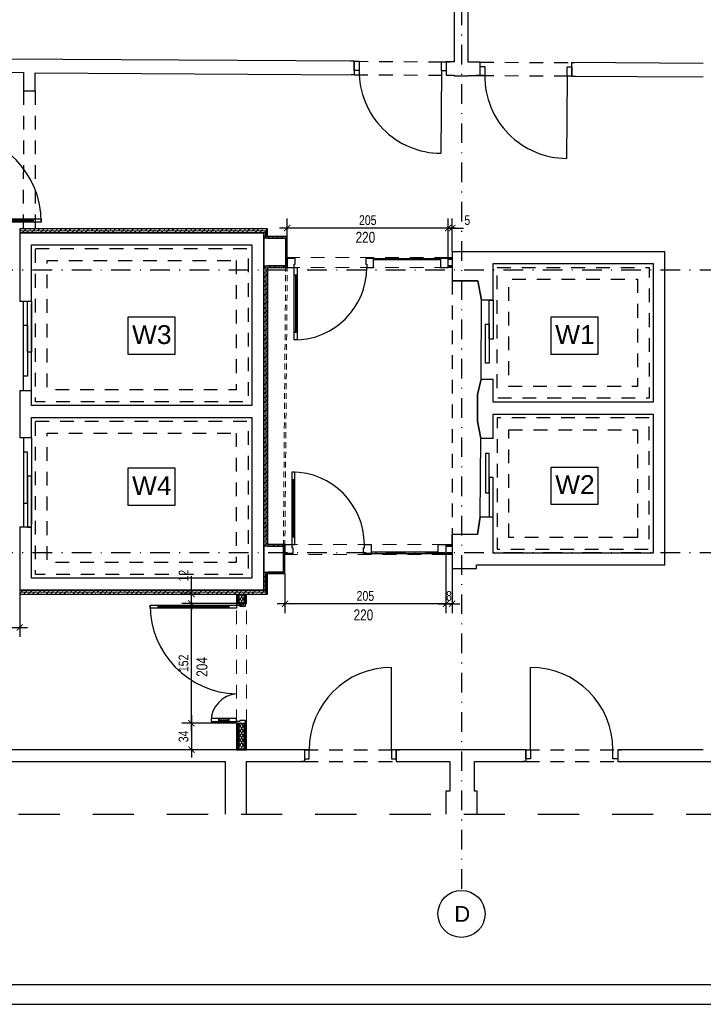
# Model space of a CAD drawing. Header units: metres. Extents: x 164 to 6782, y -994 to 2025.
# Tile 5 of 10: x 2467 to 3338, y -994 to 260. Entities that reach past the tile are written whole.
import ezdxf
from ezdxf.enums import TextEntityAlignment as Align

# ---------------------------------------------------------------- set-up
doc = ezdxf.new("R2010")
doc.units = ezdxf.units.M
doc.header["$LTSCALE"] = 50
doc.header["$MEASUREMENT"] = 0
for name, pattern in [('DO', [1, 0.5, -0.24, 0.02, -0.24]), ('DP', [0.63, 0.35, -0.28]), ('Przer. długie kreski', [0.25, 0.15, -0.1])]:
    doc.linetypes.add(name, pattern=pattern)
for name, color, linetype in [('BZ_lpd', 1, 'DP'), ('BZ_osd', 1, 'DO'), ('BZ_ram', 2, 'Continuous'), ('BZ_txs', 2, 'Continuous'), ('BZ_wym', 1, 'Continuous'), ('k3_projektowane sciany', 2, 'DP'), ('k3_sciany istn', 1, 'DP')]:
    doc.layers.add(name, color=color, linetype=linetype)
doc.styles.add('BIKTS', font='bikromsw.shx', dxfattribs={"width": 0.8})
doc.styles.add('BIKWYM', font='bikromsw.shx', dxfattribs={"width": 0.8})
doc.styles.add('GENERATED_STYLE_2', font='arial.ttf')
doc.dimstyles.new('BZ_KP_50', dxfattribs={"dimscale": 0.5, "dimtxt": 25, "dimasz": 16, "dimexe": 24, "dimexo": 0, "dimgap": 0, "dimtad": 0, "dimdec": 1, "dimrnd": 0.5, "dimzin": 9, "dimdsep": 46, "dimtxsty": 'BIKWYM', "dimblk": 'ARCHTICK', "dimblk1": 'ARCHTICK', "dimblk2": 'WYM-KP', "dimcen": 0, "dimdle": 20, "dimclrd": 256, "dimclre": 256, "dimclrt": 7, "dimadec": 0, "dimazin": 0, "dimtfac": 0.033333, "dimtdec": 1, "dimtmove": 0, "dimatfit": 3, "dimfxl": 1, "dimtvp": 0.8, "dimtfillclr": 256, "dimtolj": 1, "dimarcsym": 0})
pattern_1 = [(45, (-15383.2456, -4509.516), (-5.7024626, 5.7024626), []), (45, (-15377.543, -4509.516), (-5.7024626, 5.7024626), [4.0323, -2.0161])]
pattern_2 = [(60, (-15383.2456, -4509.5162), (-2.5980762, 1.5), []), (120, (-15383.2456, -4509.5162), (2.5980762, 1.5), [])]

# ---------------------------------------------------------------- blocks, each defined once
blk = doc.blocks.new('_ArchTick')
at = {"color": 0, "linetype": 'ByBlock', "const_width": 0.15}
blk.add_lwpolyline([(-0.5, -0.5), (0.5, 0.5)], dxfattribs=at)
blk = doc.blocks.new('*D295')
at = {"layer": 'BZ_wym', "lineweight": -2}
for p, q in [((3009.8, -420.8), (3009.8, -495.8)), ((2804.8, -445.3), (2804.8, -495.8)), ((3019.8, -483.8), (2794.8, -483.8))]:
    blk.add_line(p, q, dxfattribs=at)
at = {"layer": 'DEFPOINTS', "color": 0}
for p in [(3009.8, -420.8), (2804.8, -445.3), (2804.8, -483.8)]:
    blk.add_point(p, dxfattribs=at)
at = {"layer": 'BZ_wym', "lineweight": -2, "xscale": 8, "yscale": 8, "zscale": 8, "rotation": 180}
blk.add_blockref('_ArchTick', (2804.8, -483.8), dxfattribs=at)
at = {"layer": 'BZ_wym', "lineweight": -2, "xscale": 8, "yscale": 8, "zscale": 8}
blk.add_blockref('_ArchTick', (3009.8, -483.8), dxfattribs=at)
at = {"layer": 'BZ_wym', "color": 7, "insert": (2907.3, -473.8), "char_height": 12.5, "attachment_point": 5, "style": 'BIKWYM'}
blk.add_mtext('\\A1;205', dxfattribs=at)
blk = doc.blocks.new('WYM-KP')
blk.add_hatch(color=256).paths.add_polyline_path([(-3, 0, 1), (3, 0, 1)])
blk.add_circle((0, 0), 3)
blk = doc.blocks.new('*D296')
at = {"layer": 'BZ_wym', "lineweight": -2}
for p, q in [((3009.8, -420.8), (3009.8, -495.8)), ((3017.8, -438.9), (3017.8, -495.8)), ((2999.8, -483.8), (3027.8, -483.8))]:
    blk.add_line(p, q, dxfattribs=at)
at = {"layer": 'DEFPOINTS', "color": 0}
for p in [(3009.8, -420.8), (3017.8, -438.9), (3017.8, -483.8)]:
    blk.add_point(p, dxfattribs=at)
at = {"layer": 'BZ_wym', "lineweight": -2, "xscale": 8, "yscale": 8, "zscale": 8, "rotation": 180}
blk.add_blockref('_ArchTick', (3009.8, -483.8), dxfattribs=at)
at = {"layer": 'BZ_wym', "lineweight": -2, "xscale": 8, "yscale": 8, "zscale": 8}
blk.add_blockref('_ArchTick', (3017.8, -483.8), dxfattribs=at)
at = {"layer": 'BZ_wym', "color": 7, "insert": (3013.8, -473.8), "char_height": 12.5, "attachment_point": 5, "style": 'BIKWYM'}
blk.add_mtext('\\A1;8', dxfattribs=at)
blk = doc.blocks.new('*D297')
at = {"layer": 'BZ_wym', "lineweight": -2}
for p, q in [((2807.8, -42.8), (2807.8, 6.9)), ((3012.8, -42.8), (3012.8, 6.9)), ((3022.8, -5.1), (2797.8, -5.1))]:
    blk.add_line(p, q, dxfattribs=at)
at = {"layer": 'DEFPOINTS', "color": 0}
for p in [(2807.8, -5.1), (2807.8, -42.8), (3012.8, -42.8)]:
    blk.add_point(p, dxfattribs=at)
at = {"layer": 'BZ_wym', "lineweight": -2, "xscale": 8, "yscale": 8, "zscale": 8, "rotation": 180}
blk.add_blockref('_ArchTick', (2807.8, -5.1), dxfattribs=at)
at = {"layer": 'BZ_wym', "lineweight": -2, "xscale": 8, "yscale": 8, "zscale": 8}
blk.add_blockref('_ArchTick', (3012.8, -5.1), dxfattribs=at)
at = {"layer": 'BZ_wym', "color": 7, "insert": (2910.3, 4.9), "char_height": 12.5, "attachment_point": 5, "style": 'BIKWYM'}
blk.add_mtext('\\A1;205', dxfattribs=at)
blk = doc.blocks.new('*D298')
at = {"layer": 'BZ_wym', "lineweight": -2}
for p, q in [((3012.8, -42.8), (3012.8, 6.9)), ((3017.8, -35.3), (3017.8, 6.9)), ((3012.8, -5.1), (3004.8, -5.1)), ((3012.8, -5.1), (3017.8, -5.1)), ((3017.8, -5.1), (3032.4, -5.1))]:
    blk.add_line(p, q, dxfattribs=at)
at = {"layer": 'DEFPOINTS', "color": 0}
for p in [(3017.8, -5.1), (3017.8, -35.3), (3012.8, -42.8)]:
    blk.add_point(p, dxfattribs=at)
at = {"layer": 'BZ_wym', "lineweight": -2, "xscale": 8, "yscale": 8, "zscale": 8}
blk.add_blockref('_ArchTick', (3012.8, -5.1), dxfattribs=at)
at = {"layer": 'BZ_wym', "lineweight": -2, "xscale": 8, "yscale": 8, "zscale": 8, "rotation": 180}
blk.add_blockref('_ArchTick', (3017.8, -5.1), dxfattribs=at)
at = {"layer": 'BZ_wym', "color": 7, "insert": (3037.1, 4.9), "char_height": 12.5, "attachment_point": 5, "style": 'BIKWYM'}
blk.add_mtext('\\A1;5', dxfattribs=at)
blk = doc.blocks.new('*D299')
at = {"layer": 'BZ_wym', "lineweight": -2}
for p, q in [((2685.7, -625.8), (2685.7, -679.6)), ((2743.2, -635.8), (2673.7, -635.8)), ((2743.2, -669.6), (2673.7, -669.6))]:
    blk.add_line(p, q, dxfattribs=at)
at = {"layer": 'DEFPOINTS', "color": 0}
for p in [(2743.2, -635.8), (2685.7, -669.6), (2743.2, -669.6)]:
    blk.add_point(p, dxfattribs=at)
at = {"layer": 'BZ_wym', "lineweight": -2, "xscale": 8, "yscale": 8, "zscale": 8}
for p, rotation in [((2685.7, -635.8), 90), ((2685.7, -669.6), 270)]:
    blk.add_blockref('_ArchTick', p, dxfattribs=dict(at, rotation=rotation))
at = {"layer": 'BZ_wym', "color": 7, "insert": (2675.7, -652.7), "char_height": 12.5, "attachment_point": 5, "rotation": 90, "style": 'BIKWYM'}
blk.add_mtext('\\A1;34', dxfattribs=at)
blk = doc.blocks.new('*D300')
at = {"layer": 'BZ_wym', "lineweight": -2}
for p, q in [((2685.7, -645.8), (2685.7, -473.4)), ((2743.2, -483.4), (2673.7, -483.4)), ((2743.2, -635.8), (2673.7, -635.8))]:
    blk.add_line(p, q, dxfattribs=at)
at = {"layer": 'DEFPOINTS', "color": 0}
for p in [(2685.7, -483.4), (2743.2, -483.4), (2743.2, -635.8)]:
    blk.add_point(p, dxfattribs=at)
at = {"layer": 'BZ_wym', "lineweight": -2, "xscale": 8, "yscale": 8, "zscale": 8}
for p, rotation in [((2685.7, -483.4), 90), ((2685.7, -635.8), 270)]:
    blk.add_blockref('_ArchTick', p, dxfattribs=dict(at, rotation=rotation))
at = {"layer": 'BZ_wym', "color": 7, "insert": (2675.7, -559.6), "char_height": 12.5, "attachment_point": 5, "rotation": 90, "style": 'BIKWYM'}
blk.add_mtext('\\A1;152', dxfattribs=at)
blk = doc.blocks.new('*D301')
at = {"layer": 'BZ_wym', "lineweight": -2}
for p, q in [((2685.7, -471.3), (2685.7, -448.5)), ((2696.9, -471.3), (2673.7, -471.3)), ((2685.7, -483.4), (2685.7, -471.3)), ((2743.2, -483.4), (2673.7, -483.4)), ((2685.7, -483.4), (2685.7, -491.4))]:
    blk.add_line(p, q, dxfattribs=at)
at = {"layer": 'DEFPOINTS', "color": 0}
for p in [(2685.7, -471.3), (2696.9, -471.3), (2743.2, -483.4)]:
    blk.add_point(p, dxfattribs=at)
at = {"layer": 'BZ_wym', "lineweight": -2, "xscale": 8, "yscale": 8, "zscale": 8}
for p, rotation in [((2685.7, -471.3), 270), ((2685.7, -483.4), 90)]:
    blk.add_blockref('_ArchTick', p, dxfattribs=dict(at, rotation=rotation))
at = {"layer": 'BZ_wym', "color": 7, "insert": (2675.7, -447.9), "char_height": 12.5, "attachment_point": 5, "rotation": 90, "style": 'BIKWYM'}
blk.add_mtext('\\A1;12', dxfattribs=at)
blk = doc.blocks.new('*D331')
at = {"layer": 'BZ_wym', "lineweight": -2}
for p, q in [((2325, -471.3), (2325, -525.8)), ((2467, -471.3), (2467, -525.8)), ((2315, -513.8), (2477, -513.8))]:
    blk.add_line(p, q, dxfattribs=at)
at = {"layer": 'DEFPOINTS', "color": 0}
for p in [(2325, -471.3), (2467, -471.3), (2467, -513.8)]:
    blk.add_point(p, dxfattribs=at)
at = {"layer": 'BZ_wym', "lineweight": -2, "xscale": 8, "yscale": 8, "zscale": 8, "rotation": 180}
blk.add_blockref('_ArchTick', (2325, -513.8), dxfattribs=at)
at = {"layer": 'BZ_wym', "lineweight": -2, "xscale": 8, "yscale": 8, "zscale": 8}
blk.add_blockref('_ArchTick', (2467, -513.8), dxfattribs=at)
at = {"layer": 'BZ_wym', "color": 7, "insert": (2396, -503.8), "char_height": 12.5, "attachment_point": 5, "style": 'BIKWYM'}
blk.add_mtext('\\A1;142', dxfattribs=at)

msp = doc.modelspace()

# ---------------------------------------------------------------- hatches: boundary and pattern name
at = {"layer": 'k3_projektowane sciany', "linetype": 'Continuous', "lineweight": 5}
h = msp.add_hatch(dxfattribs=at)
h.set_pattern_fill('FP_65', color=256, scale=100, style=0, pattern_type=2)
h.set_pattern_definition(pattern_1)
h.paths.add_polyline_path([(3017.8, -42.8), (3012.8, -42.8), (3012.8, -43.8), (3012.8, -44), (3017.8, -44)])
at = {"layer": 'k3_projektowane sciany', "linetype": 'Continuous'}
h = msp.add_hatch(dxfattribs=at)
h.set_pattern_fill('FP_65', color=252, scale=100, style=0, pattern_type=2)
h.set_pattern_definition(pattern_1)
h.paths.add_polyline_path([(3017.8, -44), (3012.8, -44), (3012.8, -45.3), (3017.8, -45.3)])
at = {"layer": 'k3_projektowane sciany', "linetype": 'Continuous', "lineweight": 5}
h = msp.add_hatch(dxfattribs=at)
h.set_pattern_fill('FP_65', color=256, scale=100, style=0, pattern_type=2)
h.set_pattern_definition(pattern_1)
h.paths.add_polyline_path([(3012.8, -52.8), (3012.8, -54), (3017.8, -54), (3017.8, -52.8)])
h = msp.add_hatch(dxfattribs=at)
h.set_pattern_fill('FP_65', color=256, scale=100, style=0, pattern_type=2)
h.set_pattern_definition(pattern_1)
h.paths.add_polyline_path([(3012.8, -54), (3012.8, -55.3), (3017.8, -55.3), (3017.8, -54)])
h = msp.add_hatch(dxfattribs=at)
h.set_pattern_fill('FP_65', color=256, scale=100, style=0, pattern_type=2)
h.set_pattern_definition(pattern_1)
h.paths.add_polyline_path([(3009.8, -408.3), (3009.8, -409.5), (3017.8, -409.5), (3017.8, -408.3)])
h = msp.add_hatch(dxfattribs=at)
h.set_pattern_fill('FP_65', color=256, scale=100, style=0, pattern_type=2)
h.set_pattern_definition(pattern_1)
h.paths.add_polyline_path([(3009.8, -409.5), (3009.8, -410.8), (3017.8, -410.8), (3017.8, -409.5)])
h = msp.add_hatch(dxfattribs=at)
h.set_pattern_fill('FP_65', color=256, scale=100, style=0, pattern_type=2)
h.set_pattern_definition(pattern_1)
h.paths.add_polyline_path([(3017.8, -418.3), (3009.8, -418.3), (3009.8, -419.5), (3017.8, -419.5)])
h = msp.add_hatch(dxfattribs=at)
h.set_pattern_fill('FP_65', color=256, scale=100, style=0, pattern_type=2)
h.set_pattern_definition(pattern_1)
h.paths.add_polyline_path([(3009.8, -419.5), (3009.8, -419.8), (3009.8, -420.8), (3017.8, -420.8), (3017.8, -419.5)])
at = {"layer": 'k3_projektowane sciany', "linetype": 'Continuous', "lineweight": 13}
h = msp.add_hatch(dxfattribs=at)
h.set_pattern_fill('BATT_INSULATION', color=252, scale=100, style=0, pattern_type=2)
h.set_pattern_definition(pattern_2)
h.paths.add_polyline_path([(2745.7, -471.3), (2745.7, -486.4), (2753.2, -486.4), (2753.2, -471.3)])
h = msp.add_hatch(dxfattribs=at)
h.set_pattern_fill('BATT_INSULATION', color=252, scale=100, style=0, pattern_type=2)
h.set_pattern_definition(pattern_2)
h.paths.add_polyline_path([(2753.2, -635.8), (2745.7, -635.8), (2745.7, -669.6), (2753.2, -669.6)])
at = {"layer": 'k3_sciany istn', "linetype": 'Continuous', "lineweight": 13}
h = msp.add_hatch(dxfattribs=at)
h.set_pattern_fill('FP_65', color=1, scale=100, style=0, pattern_type=2)
h.set_pattern_definition(pattern_1)
h.paths.add_polyline_path([(2782.8, -6.3), (2467, -6.3), (2467, -8.8), (2780.3, -8.8)])
h = msp.add_hatch(dxfattribs=at)
h.set_pattern_fill('FP_65', color=1, scale=100, style=0, pattern_type=2)
h.set_pattern_definition(pattern_1)
h.paths.add_polyline_path([(2467, -11.3), (2777.8, -11.3), (2780.3, -8.8), (2467, -8.8)])
at = {"layer": 'k3_sciany istn', "linetype": 'Continuous'}
h = msp.add_hatch(dxfattribs=at)
h.set_pattern_fill('FP_65', color=256, scale=100, style=0, pattern_type=2)
h.set_pattern_definition(pattern_1)
h.paths.add_polyline_path([(2777.8, -11.3), (2777.8, -18), (2780.3, -18), (2780.3, -8.8)])
h = msp.add_hatch(dxfattribs=at)
h.set_pattern_fill('FP_65', color=256, scale=100, style=0, pattern_type=2)
h.set_pattern_definition(pattern_1)
h.paths.add_polyline_path([(2782.8, -18), (2782.8, -6.3), (2780.3, -8.8), (2780.3, -18)])
h = msp.add_hatch(dxfattribs=at)
h.set_pattern_fill('FP_65', color=256, scale=100, style=0, pattern_type=2)
h.set_pattern_definition(pattern_1)
h.paths.add_polyline_path([(2807.8, -16), (2782.8, -16), (2782.8, -18), (2805.8, -18)])
at = {"layer": 'k3_sciany istn', "linetype": 'Continuous', "lineweight": 13}
h = msp.add_hatch(dxfattribs=at)
h.set_pattern_fill('FP_65', color=1, scale=100, style=0, pattern_type=2)
h.set_pattern_definition(pattern_1)
h.paths.add_polyline_path([(2777.8, -53.3), (2777.8, -410.3), (2780.3, -410.3), (2780.3, -54.3)])
at = {"layer": 'k3_sciany istn', "linetype": 'Continuous'}
h = msp.add_hatch(dxfattribs=at)
h.set_pattern_fill('FP_65', color=256, scale=100, style=0, pattern_type=2)
h.set_pattern_definition(pattern_1)
h.paths.add_polyline_path([(2780.3, -53.3), (2780.3, -54.3), (2782.8, -55.3), (2782.8, -53.3)])
h = msp.add_hatch(dxfattribs=at)
h.set_pattern_fill('FP_65', color=256, scale=100, style=0, pattern_type=2)
h.set_pattern_definition(pattern_1)
h.paths.add_polyline_path([(2782.8, -55.3), (2780.3, -54.3), (2780.3, -55.3)])
at = {"layer": 'k3_sciany istn', "linetype": 'Continuous', "lineweight": 13}
h = msp.add_hatch(dxfattribs=at)
h.set_pattern_fill('FP_65', color=1, scale=100, style=0, pattern_type=2)
h.set_pattern_definition(pattern_1)
h.paths.add_polyline_path([(2780.3, -55.3), (2780.3, -410.3), (2782.8, -410.3), (2782.8, -55.3)])
at = {"layer": 'k3_sciany istn', "linetype": 'Continuous'}
h = msp.add_hatch(dxfattribs=at)
h.set_pattern_fill('FP_65', color=256, scale=100, style=0, pattern_type=2)
h.set_pattern_definition(pattern_1)
h.paths.add_polyline_path([(2782.8, -55.3), (2807.8, -55.3), (2805.8, -53.3), (2782.8, -53.3)])
h = msp.add_hatch(dxfattribs=at)
h.set_pattern_fill('FP_65', color=256, scale=100, style=0, pattern_type=2)
h.set_pattern_definition(pattern_1)
h.paths.add_polyline_path([(2804.8, -408.3), (2782.8, -408.3), (2782.8, -410.3), (2802.8, -410.3)])
h = msp.add_hatch(dxfattribs=at)
h.set_pattern_fill('FP_65', color=256, scale=100, style=0, pattern_type=2)
h.set_pattern_definition(pattern_1)
h.paths.add_polyline_path([(2804.8, -445.3), (2804.8, -408.3), (2802.8, -410.3), (2802.8, -443.3)])
h = msp.add_hatch(dxfattribs=at)
h.set_pattern_fill('FP_65', color=256, scale=100, style=0, pattern_type=2)
h.set_pattern_definition(pattern_1)
h.paths.add_polyline_path([(2777.8, -443.3), (2777.8, -466.3), (2780.3, -468.8), (2780.3, -444.3)])
h = msp.add_hatch(dxfattribs=at)
h.set_pattern_fill('FP_65', color=256, scale=100, style=0, pattern_type=2)
h.set_pattern_definition(pattern_1)
h.paths.add_polyline_path([(2777.8, -443.3), (2780.3, -444.3), (2780.3, -443.3)])
h = msp.add_hatch(dxfattribs=at)
h.set_pattern_fill('FP_65', color=256, scale=100, style=0, pattern_type=2)
h.set_pattern_definition(pattern_1)
h.paths.add_polyline_path([(2780.3, -445.3), (2780.3, -468.8), (2782.8, -471.3), (2782.8, -445.3)])
at = {"layer": 'k3_sciany istn', "linetype": 'Continuous', "lineweight": 13}
h = msp.add_hatch(dxfattribs=at)
h.set_pattern_fill('FP_65', color=1, scale=100, style=0, pattern_type=2)
h.set_pattern_definition(pattern_1)
h.paths.add_polyline_path([(2782.8, -445.3), (2804.8, -445.3), (2802.8, -443.3), (2782.8, -443.3)])
h = msp.add_hatch(dxfattribs=at)
h.set_pattern_fill('FP_65', color=1, scale=100, style=0, pattern_type=2)
h.set_pattern_definition(pattern_1)
h.paths.add_polyline_path([(2777.8, -466.3), (2467, -466.3), (2467, -468.8), (2780.3, -468.8)])
h = msp.add_hatch(dxfattribs=at)
h.set_pattern_fill('FP_65', color=1, scale=100, style=0, pattern_type=2)
h.set_pattern_definition(pattern_1)
h.paths.add_polyline_path([(2467, -471.3), (2782.8, -471.3), (2780.3, -468.8), (2467, -468.8)])

# ---------------------------------------------------------------- linework, layer by layer
at = {"layer": 'BZ_lpd', "ltscale": 3}
msp.add_line((953.5, -751.7), (5746.9, -751.7), dxfattribs=at)
at = {"layer": 'BZ_osd'}
for p, q in [((3029.7, 978.3), (3029.7, -848.8)), ((5908.3, -58.8), (864.2, -58.8)), ((5908.3, -418.8), (864.2, -418.8))]:
    msp.add_line(p, q, dxfattribs=at)
at = {"layer": 'BZ_osd', "color": 7, "linetype": 'Continuous'}
msp.add_circle((3029.7, -878.8), 30, dxfattribs=at)
at = {"layer": 'BZ_ram', "color": 1}
msp.add_lwpolyline([(531.5, -994), (531.5, 1976), (6781.5, 1976), (6781.5, -994)], close=True, dxfattribs=at)
at = {"layer": 'BZ_ram'}
msp.add_lwpolyline([(681.5, -969), (681.5, 1951), (6756.5, 1951), (6756.5, -969)], close=True, dxfattribs=at)
at = {"layer": 'k3_projektowane sciany', "color": 252, "linetype": 'Continuous'}
for p, q in [((2394.3, 6.6), (2484.3, 6.6)), ((2394.3, 4.6), (2484.3, 4.6)), ((2484.3, 4.6), (2394.3, 4.6)), ((2484.3, 4.6), (2394.3, 4.6)), ((2484.3, 2.6), (2394.3, 2.6)), ((2484.3, 6.6), (2484.3, 4.6)), ((2484.3, 2.6), (2484.3, 6.6)), ((2484.3, 6.6), (2494.3, 6.6)), ((2484.3, 4.6), (2484.3, 2.6)), ((2494.3, 2.6), (2484.3, 2.6)), ((2494.3, 6.6), (2494.3, 2.6)), ((2807.8, -44), (2807.8, -43.8)), ((2807.8, -43.8), (2807.8, -55.3)), ((2817.8, -43.8), (2807.8, -43.8)), ((2807.8, -44), (2807.8, -43.8)), ((2807.8, -45.3), (2807.8, -44)), ((2807.8, -45.3), (2807.8, -44)), ((2807.8, -52.8), (2807.8, -45.3)), ((2807.8, -52.8), (2807.8, -45.3)), ((2817.8, -51.3), (2817.8, -43.8)), ((2907.8, -43.8), (2907.8, -51.3)), ((2917.8, -43.8), (2907.8, -43.8)), ((2917.8, -55.3), (2917.8, -43.8)), ((2917.8, -43.8), (3002.8, -43.8)), ((2917.8, -55.3), (2917.8, -43.8)), ((3002.8, -45.6), (2917.8, -45.6)), ((3012.8, -43.8), (3002.8, -43.8)), ((3002.8, -43.8), (3002.8, -55.3)), ((3002.8, -43.8), (3002.8, -55.3)), ((3012.8, -44), (3012.8, -43.8)), ((3012.8, -55.3), (3012.8, -43.8)), ((3012.8, -44), (3012.8, -43.8)), ((3012.8, -45.3), (3012.8, -44)), ((3012.8, -45.3), (3012.8, -44)), ((3012.8, -52.8), (3012.8, -45.3)), ((3012.8, -52.8), (3012.8, -45.3)), ((2807.8, -54), (2807.8, -52.8)), ((2807.8, -54), (2807.8, -52.8)), ((2807.8, -55.3), (2807.8, -54)), ((2807.8, -55.3), (2807.8, -54)), ((2807.8, -55.3), (2816.6, -55.3)), ((2816.6, -55.3), (2816.6, -51.3)), ((2816.6, -51.3), (2817.8, -51.3)), ((2816.6, -65.3), (2816.6, -55.3)), ((2816.6, -55.3), (2820.6, -55.3)), ((2820.6, -55.3), (2820.6, -65.3)), ((2907.8, -51.3), (2909, -51.3)), ((2909, -51.3), (2909, -55.3)), ((2909, -55.3), (2917.8, -55.3)), ((3002.8, -55.3), (3012.8, -55.3)), ((3012.8, -54), (3012.8, -52.8)), ((3012.8, -54), (3012.8, -52.8)), ((3012.8, -55.3), (3012.8, -54)), ((3012.8, -55.3), (3012.8, -54)), ((2816.6, -65.3), (2818.6, -65.3)), ((2816.6, -137.7), (2816.6, -65.3)), ((2820.6, -65.3), (2816.6, -65.3)), ((2818.6, -65.3), (2818.6, -137.7)), ((2818.6, -65.3), (2820.6, -65.3)), ((2818.6, -137.7), (2818.6, -65.3)), ((2818.6, -137.7), (2818.6, -65.3)), ((2820.6, -65.3), (2820.6, -137.7)), ((2818.6, -137.7), (2816.6, -137.7)), ((2816.6, -147.7), (2816.6, -137.7)), ((2816.6, -137.7), (2820.6, -137.7)), ((2820.6, -137.7), (2818.6, -137.7)), ((2820.6, -137.7), (2820.6, -147.7)), ((2820.6, -147.7), (2816.6, -147.7)), ((2813.6, -315.9), (2813.6, -325.9)), ((2817.6, -315.9), (2813.6, -315.9)), ((2815.6, -325.9), (2813.6, -325.9)), ((2813.6, -325.9), (2813.6, -398.3)), ((2813.6, -325.9), (2817.6, -325.9)), ((2815.6, -398.3), (2815.6, -325.9)), ((2817.6, -325.9), (2815.6, -325.9)), ((2815.6, -325.9), (2815.6, -398.3)), ((2815.6, -325.9), (2815.6, -398.3)), ((2817.6, -325.9), (2817.6, -315.9)), ((2817.6, -398.3), (2817.6, -325.9)), ((2813.6, -398.3), (2815.6, -398.3)), ((2817.6, -398.3), (2813.6, -398.3)), ((2813.6, -398.3), (2813.6, -408.3)), ((2815.6, -398.3), (2817.6, -398.3)), ((2817.6, -408.3), (2817.6, -398.3)), ((2804.8, -408.3), (2804.8, -409.5)), ((2804.8, -419.8), (2804.8, -408.3)), ((2804.8, -408.3), (2813.6, -408.3)), ((2804.8, -408.3), (2804.8, -409.5)), ((2804.8, -409.5), (2804.8, -410.8)), ((2804.8, -409.5), (2804.8, -410.8)), ((2804.8, -410.8), (2804.8, -418.3)), ((2804.8, -410.8), (2804.8, -418.3)), ((2813.6, -408.3), (2813.6, -412.3)), ((2813.6, -408.3), (2817.6, -408.3)), ((2813.6, -412.3), (2814.8, -412.3)), ((2814.8, -412.3), (2814.8, -419.8)), ((2904.8, -419.8), (2904.8, -412.3)), ((2904.8, -412.3), (2906, -412.3)), ((2906, -412.3), (2906, -408.3)), ((2906, -408.3), (2914.8, -408.3)), ((2914.8, -408.3), (2914.8, -419.8)), ((2914.8, -408.3), (2914.8, -419.8)), ((2999.8, -419.8), (2999.8, -408.3)), ((2999.8, -408.3), (3009.8, -408.3)), ((2999.8, -419.8), (2999.8, -408.3)), ((3009.8, -408.3), (3009.8, -409.5)), ((3009.8, -408.3), (3009.8, -419.8)), ((3009.8, -408.3), (3009.8, -409.5)), ((3009.8, -409.5), (3009.8, -410.8)), ((3009.8, -409.5), (3009.8, -410.8)), ((3009.8, -410.8), (3009.8, -418.3)), ((3009.8, -410.8), (3009.8, -418.3)), ((2804.8, -418.3), (2804.8, -419.5)), ((2804.8, -418.3), (2804.8, -419.5)), ((2804.8, -419.5), (2804.8, -419.8)), ((2804.8, -419.5), (2804.8, -419.8)), ((2814.8, -419.8), (2804.8, -419.8)), ((2914.8, -419.8), (2904.8, -419.8)), ((2999.8, -418), (2914.8, -418)), ((2914.8, -419.8), (2999.8, -419.8)), ((3009.8, -419.8), (2999.8, -419.8)), ((3009.8, -418.3), (3009.8, -419.5)), ((3009.8, -418.3), (3009.8, -419.5)), ((3009.8, -419.5), (3009.8, -419.8)), ((3009.8, -419.5), (3009.8, -419.8)), ((3009.8, -419.8), (3009.8, -420.8)), ((2633.2, -485.4), (2643.2, -485.4)), ((2633.2, -489.4), (2633.2, -485.4)), ((2643.2, -487.4), (2643.2, -485.4)), ((2643.2, -485.4), (2733.2, -485.4)), ((2643.2, -485.4), (2643.2, -489.4)), ((2733.2, -487.4), (2643.2, -487.4)), ((2643.2, -489.4), (2643.2, -487.4)), ((2643.2, -487.4), (2733.2, -487.4)), ((2643.2, -487.4), (2733.2, -487.4)), ((2733.2, -485.4), (2733.2, -487.4)), ((2733.2, -489.4), (2733.2, -485.4)), ((2733.2, -485.4), (2743.2, -485.4)), ((2733.2, -487.4), (2733.2, -489.4)), ((2743.2, -483.4), (2743.2, -485.4)), ((2743.2, -485.4), (2747.2, -485.4)), ((2743.2, -485.4), (2743.2, -489.4)), ((2747.2, -485.4), (2747.2, -486.6)), ((2747.2, -486.6), (2754.7, -486.6)), ((2754.7, -486.6), (2754.7, -483.4)), ((2643.2, -489.4), (2633.2, -489.4)), ((2733.2, -489.4), (2643.2, -489.4)), ((2743.2, -489.4), (2733.2, -489.4)), ((2720.8, -629.8), (2710.8, -629.8)), ((2710.8, -629.8), (2710.8, -633.8)), ((2710.8, -633.8), (2720.8, -633.8)), ((2733.2, -629.8), (2720.8, -629.8)), ((2720.8, -629.8), (2720.8, -631.8)), ((2720.8, -633.8), (2720.8, -629.8)), ((2733.2, -631.8), (2720.8, -631.8)), ((2720.8, -631.8), (2720.8, -633.8)), ((2720.8, -631.8), (2733.2, -631.8)), ((2720.8, -631.8), (2733.2, -631.8)), ((2720.8, -633.8), (2733.2, -633.8)), ((2733.2, -631.8), (2733.2, -629.8)), ((2743.2, -629.8), (2733.2, -629.8)), ((2733.2, -629.8), (2733.2, -633.8)), ((2733.2, -633.8), (2733.2, -631.8)), ((2733.2, -633.8), (2743.2, -633.8)), ((2743.2, -633.8), (2743.2, -629.8)), ((2747.2, -633.8), (2743.2, -633.8)), ((2743.2, -633.8), (2743.2, -635.8)), ((2754.7, -632.6), (2747.2, -632.6)), ((2747.2, -632.6), (2747.2, -633.8)), ((2754.7, -635.8), (2754.7, -632.6))]:
    msp.add_line(p, q, dxfattribs=at)
at = {"layer": 'k3_projektowane sciany', "linetype": 'DP', "lineweight": 5}
for p, q in [((3012.8, -42.8), (2807.8, -42.8)), ((3012.8, -55.3), (2807.8, -55.3)), ((3009.8, -408.3), (2804.8, -408.3)), ((3009.8, -420.8), (2804.8, -420.8)), ((2743.2, -635.8), (2743.2, -483.4)), ((2755.7, -635.8), (2755.7, -483.4))]:
    msp.add_line(p, q, dxfattribs=at)
at = {"layer": 'k3_projektowane sciany', "linetype": 'Continuous', "lineweight": 5}
for p, q in [((3012.8, -43.8), (3012.8, -42.8)), ((3017.8, -44), (3012.8, -44)), ((3017.8, -45.3), (3012.8, -45.3)), ((3012.8, -52.8), (3017.8, -52.8)), ((3012.8, -54), (3017.8, -54)), ((3017.8, -409.5), (3009.8, -409.5)), ((3017.8, -410.8), (3009.8, -410.8)), ((3009.8, -418.3), (3017.8, -418.3)), ((3009.8, -419.5), (3017.8, -419.5))]:
    msp.add_line(p, q, dxfattribs=at)
at = {"layer": 'k3_projektowane sciany', "linetype": 'Continuous'}
for p, q in [((2744.5, -471.3), (2744.5, -483.4)), ((2745.7, -471.3), (2745.7, -483.4)), ((2753.2, -483.4), (2753.2, -471.3)), ((2754.5, -483.4), (2754.5, -471.3)), ((2743.2, -483.4), (2744.5, -483.4)), ((2754.7, -483.4), (2743.2, -483.4)), ((2743.2, -483.4), (2744.5, -483.4)), ((2744.5, -483.4), (2745.7, -483.4)), ((2744.5, -483.4), (2745.7, -483.4)), ((2745.7, -483.4), (2753.2, -483.4)), ((2745.7, -483.4), (2753.2, -483.4)), ((2753.2, -483.4), (2754.5, -483.4)), ((2753.2, -483.4), (2754.5, -483.4)), ((2754.5, -483.4), (2754.7, -483.4)), ((2754.5, -483.4), (2754.7, -483.4)), ((2754.7, -483.4), (2755.7, -483.4)), ((2743.2, -635.8), (2744.5, -635.8)), ((2743.2, -635.8), (2754.7, -635.8)), ((2743.2, -635.8), (2744.5, -635.8)), ((2744.5, -635.8), (2744.5, -669.6)), ((2744.5, -635.8), (2745.7, -635.8)), ((2744.5, -635.8), (2745.7, -635.8)), ((2745.7, -635.8), (2745.7, -669.6)), ((2745.7, -635.8), (2753.2, -635.8)), ((2745.7, -635.8), (2753.2, -635.8)), ((2753.2, -669.6), (2753.2, -635.8)), ((2753.2, -635.8), (2754.5, -635.8)), ((2753.2, -635.8), (2754.5, -635.8)), ((2754.5, -669.6), (2754.5, -635.8)), ((2754.5, -635.8), (2754.7, -635.8)), ((2754.5, -635.8), (2754.7, -635.8)), ((2754.7, -635.8), (2755.7, -635.8))]:
    msp.add_line(p, q, dxfattribs=at)
at = {"layer": 'k3_projektowane sciany', "linetype": 'Continuous', "lineweight": 5, "flags": 128}
for points in [[(3017.8, -42.8), (3012.8, -42.8)], [(3017.8, -44), (3017.8, -42.8)], [(3017.8, -45.3), (3017.8, -44)], [(3017.8, -52.8), (3017.8, -45.3)], [(3012.8, -55.3), (3017.8, -55.3)], [(3017.8, -54), (3017.8, -52.8)], [(3017.8, -55.3), (3017.8, -54)], [(3017.8, -408.3), (3009.8, -408.3)], [(3017.8, -408.3), (3017.8, -409.5)], [(3017.8, -409.5), (3017.8, -410.8)], [(3017.8, -410.8), (3017.8, -418.3)], [(3009.8, -420.8), (3017.8, -420.8)], [(3017.8, -418.3), (3017.8, -419.5)], [(3017.8, -419.5), (3017.8, -420.8)]]:
    msp.add_lwpolyline(points, dxfattribs=at)
at = {"layer": 'k3_projektowane sciany', "linetype": 'Continuous', "flags": 128}
for points in [[(2743.2, -471.3), (2743.2, -483.4)], [(2743.2, -471.3), (2744.5, -471.3)], [(2744.5, -471.3), (2745.7, -471.3)], [(2745.7, -471.3), (2753.2, -471.3)], [(2753.2, -471.3), (2754.5, -471.3)], [(2754.5, -471.3), (2755.7, -471.3)], [(2755.7, -483.4), (2755.7, -471.3)], [(2743.2, -635.8), (2743.2, -669.6)], [(2755.7, -669.6), (2755.7, -635.8)], [(2743.2, -669.6), (2744.5, -669.6)], [(2744.5, -669.6), (2745.7, -669.6)], [(2745.7, -669.6), (2753.2, -669.6)], [(2753.2, -669.6), (2754.5, -669.6)], [(2754.5, -669.6), (2755.7, -669.6)]]:
    msp.add_lwpolyline(points, dxfattribs=at)
at = {"layer": 'k3_projektowane sciany', "color": 252, "linetype": 'Continuous'}
for centre, radius, start, end in [((2381.7, 3.1), 112.6, 359.779, 88.6795), ((2816.6, -55.3), 92.4, 270, 0), ((2813.6, -408.3), 92.4, 0, 90), ((2745.8, -485.9), 112.6, 179.779, 268.6795), ((2745.9, -633.4), 35.1, 94.3761, 180.691)]:
    msp.add_arc(centre, radius, start, end, dxfattribs=at)
at = {"layer": 'k3_sciany istn', "linetype": 'Continuous'}
for p, q in [((2893.2, 207.3), (2888.5, 207.3)), ((2893.2, 207.3), (2888.5, 207.3)), ((2893.2, 207.3), (2893.2, 195.8)), ((2893.2, 207.3), (2899.2, 207.3)), ((2893.2, 195.8), (2893.2, 207.3)), ((2893.2, 207.3), (2893.2, 195.8)), ((2899.2, 207.3), (2899.2, 195.8)), ((3004.2, 195.1), (3004.2, 206.6)), ((3004.2, 206.6), (3010.2, 206.6)), ((3010.2, 206.6), (3014.9, 206.6)), ((3010.2, 206.6), (3010.2, 195.1)), ((3010.2, 206.6), (3010.2, 195.1)), ((3010.2, 206.6), (3010.2, 195.1)), ((3010.2, 206.6), (3014.9, 206.6)), ((3053.4, 206.3), (3049.7, 206.4)), ((3053.4, 206.3), (3049.7, 206.4)), ((3053.3, 189.3), (3053.4, 200.8)), ((3053.3, 189.3), (3053.4, 200.8)), ((3053.3, 189.3), (3053.4, 200.8)), ((3053.4, 200.8), (3053.4, 206.3)), ((3053.4, 200.8), (3053.4, 206.3)), ((3053.4, 200.8), (3059.4, 200.8)), ((3059.4, 200.8), (3059.3, 189.3)), ((3170.4, 205.6), (3174.1, 205.6)), ((3170.4, 200.1), (3170.4, 205.6)), ((3170.4, 200.1), (3170.4, 205.6)), ((3170.4, 205.6), (3174.1, 205.6)), ((2893.1, 190.3), (2889.4, 190.3)), ((2893.1, 190.3), (2889.4, 190.3)), ((2893.2, 195.8), (2893.1, 190.3)), ((2893.2, 195.8), (2893.1, 190.3)), ((2899.2, 195.8), (2893.2, 195.8)), ((3004.2, 195.1), (3003.5, 90.1)), ((3010.2, 195.1), (3004.2, 195.1)), ((3010.2, 195.1), (3010.1, 189.6)), ((3010.2, 195.1), (3010.1, 189.6)), ((3010.1, 189.6), (3013.8, 189.6)), ((3010.1, 189.6), (3013.8, 189.6)), ((3053.3, 189.3), (3048.6, 189.4)), ((3053.3, 189.3), (3048.6, 189.4)), ((3059.3, 189.3), (3053.3, 189.3)), ((3164.3, 188.6), (3163.6, 83.6)), ((3164.3, 188.6), (3164.4, 200.1)), ((3170.3, 188.6), (3164.3, 188.6)), ((3164.4, 200.1), (3170.4, 200.1)), ((3170.3, 188.6), (3170.4, 200.1)), ((3170.4, 200.1), (3170.3, 188.6)), ((3170.3, 188.6), (3170.4, 200.1)), ((3170.3, 188.6), (3175, 188.6)), ((3170.3, 188.6), (3175, 188.6)), ((2777.8, -466.3), (2777.8, -11.3)), ((2780.3, -18), (2780.3, -8.8)), ((2780.3, -8.8), (2780.3, -18)), ((2780.3, -53.3), (2780.3, -54.3)), ((2782.8, -55.3), (2782.8, -408.3)), ((3050.7, -72.4), (3017.8, -72.4)), ((3055.2, -96.8), (3050.7, -72.4)), ((2467, -98.2), (2482, -98.2)), ((2472, -212.2), (2472, -98.2)), ((3054.7, -197.8), (3055.2, -96.8)), ((3070.1, -96.8), (3055.2, -96.8)), ((2482, -212.2), (2482, -102.2)), ((3050.2, -217.3), (3054.7, -197.8)), ((3054.7, -197.8), (3070.1, -197.8)), ((2467, -212.2), (2482, -212.2)), ((3050.2, -251.3), (3050.2, -217.3)), ((3054.3, -273), (3050.2, -251.3)), ((2482, -272.2), (2467, -272.2)), ((2472, -272.2), (2472, -386.2)), ((2482, -272.2), (2482, -382.2)), ((3053.3, -373), (3054.3, -273)), ((3070.1, -273), (3054.3, -273)), ((3050.3, -395.4), (3053.3, -373)), ((3053.3, -373), (3050.3, -395.4)), ((3053.3, -373), (3070.1, -373)), ((2482, -386.2), (2467, -386.2)), ((3017.8, -408.3), (3017.8, -395.4)), ((3050.3, -395.4), (3017.8, -395.4)), ((2780.3, -443.3), (2780.3, -444.3)), ((2780.3, -468.8), (2780.3, -444.3)), ((2780.3, -444.3), (2780.3, -468.8)), ((2467, -466.3), (2777.8, -466.3)), ((2940.7, -669.7), (2940.7, -564.7)), ((3117.7, -669.7), (3117.7, -564.7)), ((2829.7, -669.7), (2825, -669.7)), ((2829.7, -669.7), (2825, -669.7)), ((2829.7, -669.7), (2829.7, -681.2)), ((2835.7, -669.7), (2829.7, -669.7)), ((2829.7, -669.7), (2829.7, -681.2)), ((2829.7, -669.7), (2829.7, -681.2)), ((2835.7, -681.2), (2835.7, -669.7)), ((2946.7, -669.7), (2940.7, -669.7)), ((2940.7, -669.7), (2940.7, -681.2)), ((2946.7, -669.7), (2951.4, -669.7)), ((2946.7, -669.7), (2946.7, -681.2)), ((2946.7, -681.2), (2946.7, -669.7)), ((2946.7, -669.7), (2946.7, -681.2)), ((2946.7, -669.7), (2951.4, -669.7)), ((3111.7, -669.7), (3107, -669.7)), ((3111.7, -669.7), (3107, -669.7)), ((3111.7, -669.7), (3111.7, -681.2)), ((3111.7, -681.2), (3111.7, -669.7)), ((3111.7, -669.7), (3111.7, -681.2)), ((3117.7, -669.7), (3117.7, -681.2)), ((3222.7, -681.2), (3222.7, -669.7)), ((3228.7, -669.7), (3233.4, -669.7)), ((3228.7, -669.7), (3228.7, -681.2)), ((3337.7, -669.7), (3228.7, -669.7)), ((3228.7, -669.7), (3228.7, -681.2)), ((3228.7, -669.7), (3228.7, -681.2)), ((3228.7, -669.7), (3233.4, -669.7)), ((2829.7, -684.7), (2826, -684.7)), ((2829.7, -684.7), (2826, -684.7)), ((2829.7, -681.2), (2829.7, -684.7)), ((2829.7, -681.2), (2835.7, -681.2)), ((2829.7, -681.2), (2829.7, -684.7)), ((2940.7, -681.2), (2946.7, -681.2)), ((2946.7, -681.2), (2946.7, -684.7)), ((2946.7, -681.2), (2946.7, -684.7)), ((2946.7, -684.7), (2950.4, -684.7)), ((2946.7, -684.7), (2950.4, -684.7)), ((3111.7, -684.7), (3108, -684.7)), ((3111.7, -684.7), (3108, -684.7)), ((3111.7, -681.2), (3111.7, -684.7)), ((3117.7, -681.2), (3111.7, -681.2)), ((3111.7, -681.2), (3111.7, -684.7)), ((3228.7, -681.2), (3222.7, -681.2)), ((3228.7, -681.2), (3228.7, -684.7)), ((3228.7, -681.2), (3228.7, -684.7)), ((3228.7, -684.7), (3232.4, -684.7)), ((3228.7, -684.7), (3232.4, -684.7))]:
    msp.add_line(p, q, dxfattribs=at)
at = {"layer": 'k3_sciany istn', "linetype": 'DP'}
for p, q in [((2893.2, 207.3), (3010.2, 206.6)), ((3053.4, 206.3), (3170.4, 205.6)), ((2893.1, 190.3), (3010.1, 189.6)), ((3053.3, 189.3), (3170.3, 188.6)), ((2471.8, 169.5), (2471.5, -6.3)), ((2486.8, 169.5), (2486.5, -6.3)), ((3017.8, -72.4), (3017.8, -395.4)), ((3090.1, -399.1), (3090.1, -262)), ((3090.1, -262), (3253.7, -262)), ((3253.7, -262), (3253.7, -399.1)), ((3253.7, -399.1), (3090.1, -399.1)), ((2829.7, -669.7), (2946.7, -669.7)), ((3111.7, -669.7), (3228.7, -669.7)), ((2829.7, -684.7), (2946.7, -684.7)), ((3111.7, -684.7), (3228.7, -684.7))]:
    msp.add_line(p, q, dxfattribs=at)
at = {"layer": 'k3_sciany istn', "color": 1, "linetype": 'Continuous', "lineweight": 13}
for p, q in [((2780.3, -8.8), (2467, -8.8)), ((2467, -8.8), (2780.3, -8.8)), ((2780.3, -410.3), (2780.3, -54.3)), ((2780.3, -54.3), (2780.3, -410.3)), ((2467, -468.8), (2780.3, -468.8)), ((2780.3, -468.8), (2467, -468.8))]:
    msp.add_line(p, q, dxfattribs=at)
at = {"layer": 'k3_sciany istn', "color": 252, "linetype": 'Continuous', "lineweight": 13}
for p, q in [((2807.8, -43.8), (2807.8, -42.8)), ((2804.8, -419.8), (2804.8, -420.8))]:
    msp.add_line(p, q, dxfattribs=at)
at = {"layer": 'k3_sciany istn', "color": 1, "linetype": 'Przer. długie kreski', "lineweight": 13}
for p, q in [((2802.8, -410.3), (2805.8, -53.3)), ((2804.8, -410.3), (2807.8, -53.3))]:
    msp.add_line(p, q, dxfattribs=at)
at = {"layer": 'k3_sciany istn', "linetype": 'Continuous', "flags": 128}
for points in [[(3020.2, 286.1), (3020.2, 206.5)], [(3038.2, 206.4), (3038.2, 286.1)], [(2893.2, 207.3), (2372.8, 210.5)], [(3020.2, 206.5), (3010.2, 206.6)], [(3053.4, 206.3), (3038.2, 206.4)], [(3337.7, 204.6), (3170.4, 205.6)], [(2357.8, 193.6), (2471.8, 192.9)], [(2471.8, 192.9), (2471.8, 169.5)], [(2486.8, 192.8), (2893.1, 190.3)], [(2486.8, 169.5), (2486.8, 192.8)], [(3010.1, 189.6), (3020.2, 189.5)], [(3020.2, 189.5), (3020.2, 188.7)], [(3020.2, 188.7), (3038.2, 188.7)], [(3038.2, 189.4), (3053.3, 189.3)], [(3038.2, 188.7), (3038.2, 189.4)], [(3170.3, 188.6), (3337.7, 187.6)], [(2471.8, 169.5), (2486.8, 169.5)], [(2782.8, -6.3), (2467, -6.3)], [(2467, -6.3), (2467, -8.8)], [(2467, -8.8), (2467, -11.3)], [(2467, -11.3), (2467, -98.2)], [(2777.8, -11.3), (2467, -11.3)], [(2467, -11.3), (2777.8, -11.3)], [(2777.8, -11.3), (2777.8, -18)], [(2782.8, -16), (2782.8, -6.3)], [(2805.8, -18), (2777.8, -18)], [(2777.8, -18), (2777.8, -53.3)], [(2780.3, -18), (2777.8, -18)], [(2782.8, -18), (2780.3, -18)], [(2807.8, -16), (2782.8, -16)], [(2782.8, -18), (2805.8, -18)], [(2805.8, -53.3), (2805.8, -18)], [(2805.8, -18), (2805.8, -53.3)], [(2807.8, -55.3), (2807.8, -16)], [(2482, -98.2), (2482, -26.3)], [(2482, -26.3), (2762.8, -26.3)], [(2762.8, -26.3), (2762.8, -231.3)], [(3070.1, -35.3), (3017.8, -35.3)], [(3017.8, -35.3), (3017.8, -72.4)], [(3288.7, -35.3), (3070.1, -35.3)], [(3288.7, -50.3), (3288.7, -35.3)], [(2777.8, -53.3), (2805.8, -53.3)], [(2777.8, -53.3), (2780.3, -53.3)], [(2777.8, -53.3), (2777.8, -410.3)], [(2780.3, -53.3), (2782.8, -53.3)], [(2805.8, -53.3), (2782.8, -53.3)], [(2782.8, -55.3), (2807.8, -55.3)], [(2782.8, -408.3), (2782.8, -55.3)], [(3070.1, -50.3), (3273.7, -50.3)], [(3070.1, -96.8), (3070.1, -50.3)], [(3273.7, -50.3), (3273.7, -227)], [(3288.7, -434.1), (3288.7, -50.3)], [(3017.8, -72.4), (3050.7, -72.4)], [(3050.7, -72.4), (3055.2, -96.8)], [(3054.7, -197.8), (3050.2, -217.3)], [(3070.1, -227), (3070.1, -197.8)], [(2467, -212.2), (2467, -272.2)], [(2482, -231.3), (2482, -212.2)], [(3050.2, -217.3), (3050.2, -251.3)], [(2762.8, -231.3), (2482, -231.3)], [(3273.7, -227), (3070.1, -227)], [(2482, -272.2), (2482, -246.3)], [(2482, -246.3), (2762.8, -246.3)], [(2762.8, -246.3), (2762.8, -451.3)], [(3070.1, -242), (3273.7, -242)], [(3070.1, -273), (3070.1, -242)], [(3273.7, -242), (3273.7, -419.1)], [(3050.2, -251.3), (3054.3, -273)], [(3070.1, -419.1), (3070.1, -373)], [(2467, -386.2), (2467, -466.3)], [(2482, -451.3), (2482, -386.2)], [(3017.8, -395.4), (3017.8, -438.9)], [(2802.8, -410.3), (2777.8, -410.3)], [(2777.8, -410.3), (2777.8, -443.3)], [(2780.3, -410.3), (2777.8, -410.3)], [(2782.8, -410.3), (2780.3, -410.3)], [(2804.8, -408.3), (2782.8, -408.3)], [(2782.8, -410.3), (2802.8, -410.3)], [(2802.8, -443.3), (2802.8, -410.3)], [(2802.8, -410.3), (2802.8, -443.3)], [(2804.8, -445.3), (2804.8, -408.3)], [(3273.7, -419.1), (3070.1, -419.1)], [(3017.8, -438.9), (3049, -438.9)], [(3049, -438.9), (3049, -434.1)], [(3049, -434.1), (3070.1, -434.1)], [(3070.1, -434.1), (3288.7, -434.1)], [(2762.8, -451.3), (2482, -451.3)], [(2777.8, -443.3), (2802.8, -443.3)], [(2777.8, -443.3), (2777.8, -466.3)], [(2777.8, -443.3), (2780.3, -443.3)], [(2780.3, -443.3), (2782.8, -443.3)], [(2802.8, -443.3), (2782.8, -443.3)], [(2782.8, -471.3), (2782.8, -445.3)], [(2782.8, -445.3), (2804.8, -445.3)], [(2777.8, -466.3), (2467, -466.3)], [(2467, -471.3), (2782.8, -471.3)], [(2829.7, -669.7), (2369.7, -669.7)], [(3111.7, -669.7), (2946.7, -669.7)], [(2386.1, -684.7), (2728.7, -684.7)], [(2728.7, -684.7), (2728.7, -751.7)], [(2755.7, -684.7), (2829.7, -684.7)], [(2755.7, -751.7), (2755.7, -684.7)], [(2946.7, -684.7), (3014.7, -684.7)], [(3014.7, -684.7), (3014.7, -722.3)], [(3046.1, -684.7), (3111.7, -684.7)], [(3046.1, -722.3), (3046.1, -684.7)], [(3228.7, -684.7), (3337.7, -684.7)], [(3014.7, -722.3), (3009.7, -722.3)], [(3009.7, -722.3), (3009.7, -751.7)], [(3049.7, -722.3), (3046.1, -722.3)], [(3049.7, -751.7), (3049.7, -722.3)]]:
    msp.add_lwpolyline(points, dxfattribs=at)
at = {"layer": 'k3_sciany istn', "linetype": 'DP', "flags": 128}
for points in [[(2487, -31.3), (2757.9, -31.3), (2757.9, -226.3), (2487, -226.3)], [(2742.9, -46.3), (2742.9, -211.3), (2502, -211.3), (2502, -46.3)], [(3075.1, -55.3), (3268.7, -55.3), (3268.7, -222), (3075.1, -222)], [(3253.7, -70.3), (3253.7, -207), (3090.1, -207), (3090.1, -70.3)], [(3268.7, -247), (3075.1, -247), (3075.1, -414.1), (3268.7, -414.1)], [(2487, -251.3), (2757.9, -251.3), (2757.9, -446.3), (2487, -446.3)], [(2742.9, -266.3), (2742.9, -431.3), (2502, -431.3), (2502, -266.3)]]:
    msp.add_lwpolyline(points, close=True, dxfattribs=at)
at = {"layer": 'k3_sciany istn', "linetype": 'Continuous', "flags": 128}
for points in [[(2477, -163.2), (2477, -98.2), (2482, -98.2), (2482, -163.2)], [(3065.1, -146.8), (3065.1, -96.8), (3070.1, -96.8), (3070.1, -146.8)], [(2605.1, -118.4), (2664.5, -118.4), (2664.5, -166.1), (2605.1, -166.1)], [(3144.1, -118.4), (3203.4, -118.4), (3203.4, -166.1), (3144.1, -166.1)], [(2472, -193.8), (2472, -128.8), (2477, -128.8), (2477, -193.8)], [(3060.1, -177.4), (3060.1, -127.4), (3065.1, -127.4), (3065.1, -177.4)], [(2472, -290.6), (2472, -355.6), (2477, -355.6), (2477, -290.6)], [(3060.1, -292.4), (3060.1, -342.4), (3065.1, -342.4), (3065.1, -292.4)], [(2605.1, -310.7), (2664.5, -310.7), (2664.5, -358.4), (2605.1, -358.4)], [(3144.1, -309.5), (3203.4, -309.5), (3203.4, -357.2), (3144.1, -357.2)], [(2477, -321.2), (2477, -386.2), (2482, -386.2), (2482, -321.2)], [(3065.1, -323), (3065.1, -373), (3070.1, -373), (3070.1, -323)]]:
    msp.add_lwpolyline(points, close=True, dxfattribs=at)
at = {"layer": 'k3_sciany istn', "color": 252, "linetype": 'Continuous', "lineweight": 13, "flags": 128}
for points in [[(2467, -468.8), (2467, -466.3)], [(2467, -471.3), (2467, -468.8)]]:
    msp.add_lwpolyline(points, dxfattribs=at)
at = {"layer": 'k3_sciany istn', "linetype": 'ByBlock'}
msp.add_lwpolyline([(3337.7, -684.7), (3418.7, -684.7)], dxfattribs=at)
at = {"layer": 'k3_sciany istn', "linetype": 'Continuous'}
for centre, start, end in [((3004.2, 195.1), 179.646, 269.646), ((3164.3, 188.6), 179.646, 269.646), ((2940.7, -669.7), 90, 180), ((3117.7, -669.7), 0, 90)]:
    msp.add_arc(centre, 105, start, end, dxfattribs=at)

# ---------------------------------------------------------------- texts
at = {"layer": 'BZ_osd', "color": 7, "linetype": 'Continuous', "style": 'GENERATED_STYLE_2'}
msp.add_attdef('D', text='C', height=20, dxfattribs=at).set_placement((3030.7, -878.8), align=Align.MIDDLE_CENTER)
at = {"layer": 'BZ_txs', "style": 'BIKTS', "width": 0.8}
for p in [(2894.8, -23.9), (2892.3, -504.9)]:
    msp.add_text('220', height=14, dxfattribs=at).set_placement(p)
msp.add_text('204', height=14, rotation=90, dxfattribs=at).set_placement((2706.1, -576.7))
at = {"layer": 'k3_sciany istn', "linetype": 'Continuous', "char_height": 23.999, "attachment_point": 4, "style": 'GENERATED_STYLE_2'}
for s, insert in [('\\A1;{\\fArial|b0|i0|c238|p38;W3}', (2610.1, -141)), ('\\A1;{\\fArial|b0|i0|c238|p38;W1}', (3149.1, -140.8)), ('\\A1;{\\fArial|b0|i0|c238|p38;W4}', (2610.1, -333.2)), ('\\A1;{\\fArial|b0|i0|c238|p38;W2}', (3149.1, -332))]:
    msp.add_mtext(s, dxfattribs=dict(at, insert=insert))

# ---------------------------------------------------------------- dimensions: what is measured, and where the dimension line sits
at = {"layer": 'BZ_wym'}
for base, p1, p2, picture, middle in [((2807.8, -5.1), (3012.8, -42.8), (2807.8, -42.8), '*D297', (2910.3, 4.9)), ((3017.8, -5.1), (3012.8, -42.8), (3017.8, -35.3), '*D298', (3037.1, 4.9)), ((2804.8, -483.8), (3009.8, -420.8), (2804.8, -445.3), '*D295', (2907.3, -473.8)), ((3017.8, -483.8), (3009.8, -420.8), (3017.8, -438.9), '*D296', (3013.8, -473.8)), ((2467, -513.8), (2325, -471.3), (2467, -471.3), '*D331', (2396, -503.8))]:
    dim = msp.add_linear_dim(base=base, p1=p1, p2=p2, dimstyle='BZ_KP_50', override={"dimdec": 0, "dimrnd": 1, "dimatfit": 1}, dxfattribs=at)
    dim.commit()
    dim.dimension.update_dxf_attribs({"geometry": picture, "text_midpoint": middle})
for base, p1, p2, picture, middle in [((2685.7, -471.3), (2743.2, -483.4), (2696.9, -471.3), '*D301', (2675.7, -447.9)), ((2685.7, -483.4), (2743.2, -635.8), (2743.2, -483.4), '*D300', (2675.7, -559.6)), ((2685.7, -669.6), (2743.2, -635.8), (2743.2, -669.6), '*D299', (2675.7, -652.7))]:
    dim = msp.add_linear_dim(base=base, p1=p1, p2=p2, angle=90, dimstyle='BZ_KP_50', override={"dimdec": 0, "dimrnd": 1, "dimatfit": 1}, dxfattribs=at)
    dim.commit()
    dim.dimension.update_dxf_attribs({"geometry": picture, "text_midpoint": middle})

doc.saveas('drawing.dxf')
